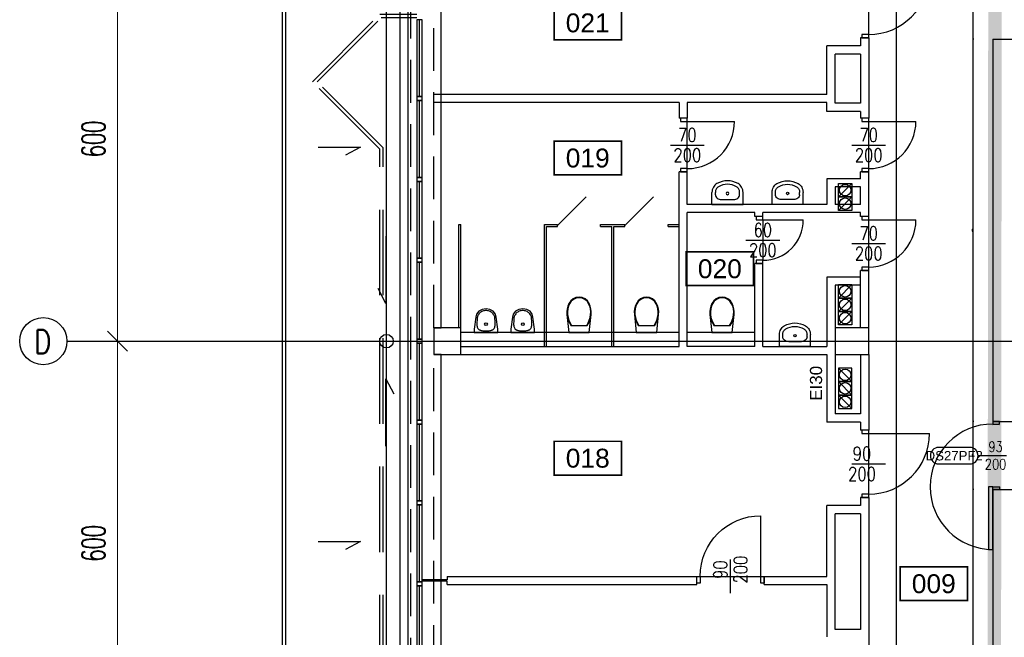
# Model space of a CAD drawing. Header units: centimetres. Extents: x -149939 to 48626, y -46000 to 152985.
# Tile 46 of 256: x -77480 to -62880, y 36606 to 45770. Entities that reach past the tile are written whole.
import ezdxf
from ezdxf.enums import TextEntityAlignment as Align

# ---------------------------------------------------------------- set-up
doc = ezdxf.new("R2010")
doc.units = ezdxf.units.CM
doc.header["$LTSCALE"] = 50
doc.header["$PDMODE"] = 35
doc.header["$PDSIZE"] = 0.1
for name, pattern in [('Kondygnacja  -0_5$0$DIVIDE', [31.75, 12.7, -6.35, 0, -6.35, 0, -6.35]), ('Kondygnacja  -0_5$0$DOT2', [3.175, 0, -3.175]), ('Kondygnacja  -0_5$0$HIDDEN', [9.525, 6.35, -3.175]), ('Osie rzutów$0$DASHDOT2', [12.7, 6.35, -3.175, 0, -3.175])]:
    doc.linetypes.add(name, pattern=pattern)
doc.layers.get('0').update_dxf_attribs({"color": 8})
doc.layers.get('DEFPOINTS').update_dxf_attribs({"color": 8})
for name, color, linetype in [('Kondygnacja  -0_5$0$ARCH_ETAPOWANIE', 8, 'Kondygnacja  -0_5$0$DIVIDE'), ('Kondygnacja  -0_5$0$ARCH_INFO_ETYK_DRZWI', 8, 'Continuous'), ('Kondygnacja  -0_5$0$ARCH_INFO_ETYK_DRZWI_IST', 8, 'Continuous'), ('Kondygnacja  -0_5$0$ARCH_INFO_ODPORNOŚĆ OGNIOWA', 8, 'Continuous'), ('Kondygnacja  -0_5$0$ARCH_MUROWANE_IST', 8, 'Continuous'), ('Kondygnacja  -0_5$0$ARCH_NIEWIDOK_IST', 8, 'Kondygnacja  -0_5$0$HIDDEN'), ('Kondygnacja  -0_5$0$ARCH_OTWORY_WENTYLACJA_IST', 8, 'Continuous'), ('Kondygnacja  -0_5$0$ARCH_WIDOK_IST', 8, 'Continuous'), ('Kondygnacja  -0_5$0$ARCH_WYBURZENIA', 8, 'Kondygnacja  -0_5$0$DOT2'), ('Kondygnacja  -0_5$0$ARCH_WYPOSAŻENIE_SANITARNE_IST', 8, 'Continuous'), ('Kondygnacja  -0_5$0$ARCH_ŚCIANKI_WC_5_IST', 8, 'Continuous'), ('Kondygnacja  -0_5$0$ARCH_ŚLUSARKA_DRZWI', 8, 'Continuous'), ('Kondygnacja  -0_5$0$ARCH_ŚLUSARKA_DRZWI_IST', 8, 'Continuous'), ('Kondygnacja  -0_5$0$ARCH_ŚLUSARKA_OKNA_IST', 8, 'Continuous'), ('Kondygnacja  -0_5$0$ARCH_ŻELBET_IST', 8, 'Continuous'), ('Osie rzutów$0$ARCH_INFO_OSIE_IST', 8, 'Osie rzutów$0$DASHDOT2'), ('Osie rzutów$0$ARCH_INFO_OSIE_OPISY_IST', 8, 'Continuous'), ('Pomieszczenia -05$0$ARCH_INFO_AREA_ETYKIETY_200', 8, 'Continuous')]:
    doc.layers.add(name, color=color, linetype=linetype)
doc.layers.add('Kondygnacja  -0_5$0$ARCH_INFO_WYMIARY', color=8, linetype='Continuous', lineweight=9)
doc.layers.add('Osie rzutów$0$ARCH_INFO_WYMIARY', color=8, linetype='Continuous', lineweight=9)
doc.styles.add('Kondygnacja  -0_5$0$Arial', font='ARIAL.TTF')
doc.styles.add('Kondygnacja  -0_5$0$Romans', font='Romans.shx', dxfattribs={"width": 0.7})
doc.styles.add('Kondygnacja  -0_5$0$ROMANS-50-CM', font='romans.shx', dxfattribs={"width": 0.8, "height": 10})
doc.styles.add('Osie rzutów$0$ROMANS-250-CM', font='romans.shx', dxfattribs={"width": 0.8, "height": 50})
doc.styles.add('Osie rzutów$0$wymiary_cuprum', font='Romans.shx', dxfattribs={"width": 0.6})
doc.styles.add('Pomieszczenia -05$0$Arial', font='ARIAL.TTF')
doc.dimstyles.new('Kondygnacja  -0_5$0$Wymiary 1-100', dxfattribs={"dimtxt": 12, "dimasz": 10, "dimexe": 5, "dimexo": 0, "dimgap": 4, "dimtad": 1, "dimrnd": 0.5, "dimzin": 12, "dimdsep": 46, "dimtxsty": 'Kondygnacja  -0_5$0$Romans', "dimblk": 'Kondygnacja  -0_5$0$_Oblique', "dimcen": 10, "dimdle": 10, "dimclrt": 55, "dimazin": 0, "dimtfac": 1, "dimtmove": 1, "dimatfit": 3, "dimfxl": 8, "dimfxlon": 1, "dimtolj": 1, "dimtzin": 0, "dimarcsym": 0})
doc.dimstyles.new('Osie rzutów$0$ARCH_ CT', dxfattribs={"dimtxt": 20, "dimasz": 20, "dimexe": 12, "dimexo": 20, "dimgap": 5, "dimtad": 1, "dimdec": 1, "dimrnd": 0.5, "dimzin": 9, "dimdsep": 46, "dimtxsty": 'Osie rzutów$0$wymiary_cuprum', "dimblk": 'Osie rzutów$0$_Oblique', "dimcen": 8, "dimdle": 12, "dimclrd": 256, "dimclre": 256, "dimclrt": 55, "dimadec": 1, "dimazin": 0, "dimtfac": 1, "dimtdec": 1, "dimtmove": 1, "dimatfit": 2, "dimldrblk": 'Osie rzutów$0$_Dot', "dimfxl": 50, "dimtolj": 1, "dimtzin": 0, "dimlwd": -1, "dimlwe": -1, "dimarcsym": 0})

# ---------------------------------------------------------------- blocks, each defined once
blk = doc.blocks.new('Osie rzutów$0$_Oblique')
at = {"color": 0, "linetype": 'ByBlock', "lineweight": -2}
blk.add_line((-0.5, -0.5), (0.5, 0.5), dxfattribs=at)
blk = doc.blocks.new('*D319')
at = {"layer": 'DEFPOINTS', "color": 0}
for p in [(4545, 9200), (4511, 8600), (4545, 8600)]:
    blk.add_point(p, dxfattribs=at)
at = {"layer": 'Osie rzutów$0$ARCH_INFO_WYMIARY'}
for p, q in [((4530, 9200), (4503, 9200)), ((4511, 9208), (4511, 8592)), ((4530, 8600), (4503, 8600))]:
    blk.add_line(p, q, dxfattribs=at)
at = {"layer": 'Osie rzutów$0$ARCH_INFO_WYMIARY', "xscale": 30, "yscale": 30, "zscale": 30}
for p, rotation in [((4511, 9200), 90), ((4511, 8600), 270)]:
    blk.add_blockref('Osie rzutów$0$_Oblique', p, dxfattribs=dict(at, rotation=rotation))
at = {"layer": 'Osie rzutów$0$ARCH_INFO_WYMIARY', "color": 55, "insert": (4475.5, 8900), "char_height": 35, "attachment_point": 5, "rotation": 90, "style": 'Osie rzutów$0$wymiary_cuprum'}
blk.add_mtext('\\A1;600', dxfattribs=at)
blk = doc.blocks.new('Osie rzutów$0$_Dot')
at = {"color": 0, "linetype": 'ByBlock', "lineweight": -2}
blk.add_line((-0.5, 0), (-1, 0), dxfattribs=at)
at = {"color": 0, "linetype": 'ByBlock', "const_width": 0.5}
blk.add_lwpolyline([(-0.25, 0, 1), (0.25, 0, 1)], format="xyb", close=True, dxfattribs=at)
blk = doc.blocks.new('*D320')
at = {"layer": 'DEFPOINTS', "color": 0}
for p in [(4545, 8600), (4511, 8000), (4545, 8000)]:
    blk.add_point(p, dxfattribs=at)
at = {"layer": 'Osie rzutów$0$ARCH_INFO_WYMIARY'}
for p, q in [((4530, 8600), (4503, 8600)), ((4511, 8608), (4511, 7992)), ((4530, 8000), (4503, 8000))]:
    blk.add_line(p, q, dxfattribs=at)
at = {"layer": 'Osie rzutów$0$ARCH_INFO_WYMIARY', "xscale": 30, "yscale": 30, "zscale": 30}
for p, rotation in [((4511, 8600), 90), ((4511, 8000), 270)]:
    blk.add_blockref('Osie rzutów$0$_Oblique', p, dxfattribs=dict(at, rotation=rotation))
at = {"layer": 'Osie rzutów$0$ARCH_INFO_WYMIARY', "color": 55, "insert": (4475.5, 8300), "char_height": 35, "attachment_point": 5, "rotation": 90, "style": 'Osie rzutów$0$wymiary_cuprum'}
blk.add_mtext('\\A1;600', dxfattribs=at)
blk = doc.blocks.new('Kondygnacja  -0_5$0$T-drzwi_lewe-200')
at = {"layer": 'Kondygnacja  -0_5$0$ARCH_INFO_ETYK_DRZWI'}
blk.add_line((0, 0), (-60, 0), dxfattribs=at)
blk.add_lwpolyline([(-77.5, 17.5), (-143.7, 17.5, 1), (-143.7, -17.5), (-77.5, -17.5, 1)], format="xyb", close=True, dxfattribs=at)
at = {"layer": 'Kondygnacja  -0_5$0$ARCH_INFO_ETYK_DRZWI', "color": 1, "style": 'Kondygnacja  -0_5$0$Arial'}
blk.add_attdef('ADS_DRZWI:ODPORNOŚĆ_OGNIOWA', text='', height=20, rotation=90, dxfattribs=at).set_placement((56.4, 0.1), align=Align.BOTTOM_CENTER)
at = {"layer": 'Kondygnacja  -0_5$0$ARCH_INFO_ETYK_DRZWI', "style": 'Kondygnacja  -0_5$0$Romans', "width": 0.8}
for tag, p in [('ADS_DRZWI:SZEROKOŚĆ', (-23, 7.9)), ('ADS_DRZWI:WYSOKOŚĆ', (-23, -29))]:
    blk.add_attdef(tag, text='', height=22, dxfattribs=at).set_placement(p, align=Align.CENTER)
at = {"layer": 'Kondygnacja  -0_5$0$ARCH_INFO_ETYK_DRZWI', "style": 'Kondygnacja  -0_5$0$Arial'}
blk.add_attdef('ADS_DRZWI:SYMBOL', text='', height=20, dxfattribs=at).set_placement((-110.6, 0), align=Align.MIDDLE)
blk = doc.blocks.new('Kondygnacja  -0_5$0$_Oblique')
at = {"color": 0, "linetype": 'ByBlock', "lineweight": -2}
blk.add_line((-0.5, -0.5), (0.5, 0.5), dxfattribs=at)
blk = doc.blocks.new('*D151')
at = {"layer": 'DEFPOINTS', "color": 0}
for p in [(-64890, 62540), (-64476, 62540), (-64890, 30370)]:
    blk.add_point(p, dxfattribs=at)
at = {"layer": 'Kondygnacja  -0_5$0$ARCH_INFO_WYMIARY', "color": 0, "lineweight": -2}
for p, q in [((-64484, 62540), (-64471, 62540)), ((-64476, 30360), (-64476, 62550)), ((-64496, 48036), (-64496, 47990)), ((-64496, 47990), (-64476, 46455)), ((-64484, 30370), (-64471, 30370))]:
    blk.add_line(p, q, dxfattribs=at)
at = {"layer": 'Kondygnacja  -0_5$0$ARCH_INFO_WYMIARY', "color": 0, "linetype": 'ByBlock', "lineweight": -2, "xscale": 10, "yscale": 10, "zscale": 10}
for p, rotation in [((-64476, 62540), 90), ((-64476, 30370), 270)]:
    blk.add_blockref('Kondygnacja  -0_5$0$_Oblique', p, dxfattribs=dict(at, rotation=rotation))
at = {"layer": 'Kondygnacja  -0_5$0$ARCH_INFO_WYMIARY', "color": 55, "insert": (-64506, 48013), "char_height": 12, "attachment_point": 5, "rotation": 90, "style": 'Kondygnacja  -0_5$0$Romans'}
blk.add_mtext('\\A1;32170', dxfattribs=at)
blk = doc.blocks.new('*D111')
at = {"layer": 'DEFPOINTS', "color": 0}
for p in [(-63339, 38800), (-63050, 38800), (-63050, 19095)]:
    blk.add_point(p, dxfattribs=at)
at = {"layer": 'Kondygnacja  -0_5$0$ARCH_INFO_WYMIARY', "color": 0, "lineweight": -2}
for p, q in [((-63331, 38800), (-63344, 38800)), ((-63339, 19085), (-63339, 38810)), ((-63331, 19095), (-63344, 19095))]:
    blk.add_line(p, q, dxfattribs=at)
at = {"layer": 'Kondygnacja  -0_5$0$ARCH_INFO_WYMIARY', "color": 0, "linetype": 'ByBlock', "lineweight": -2, "xscale": 10, "yscale": 10, "zscale": 10}
for p, rotation in [((-63339, 38800), 90), ((-63339, 19095), 270)]:
    blk.add_blockref('Kondygnacja  -0_5$0$_Oblique', p, dxfattribs=dict(at, rotation=rotation))
at = {"layer": 'Kondygnacja  -0_5$0$ARCH_INFO_WYMIARY', "color": 55, "insert": (-63349, 27500), "char_height": 12, "attachment_point": 5, "rotation": 90, "style": 'Kondygnacja  -0_5$0$Romans'}
blk.add_mtext('\\A1;19705', dxfattribs=at)
blk = doc.blocks.new('*D112')
at = {"layer": 'DEFPOINTS', "color": 0}
for p in [(-63339, 39810), (-62980, 39810), (-63050, 38800)]:
    blk.add_point(p, dxfattribs=at)
at = {"layer": 'Kondygnacja  -0_5$0$ARCH_INFO_WYMIARY', "color": 0, "lineweight": -2}
for p, q in [((-63331, 39810), (-63344, 39810)), ((-63339, 38790), (-63339, 39820)), ((-63331, 38800), (-63344, 38800))]:
    blk.add_line(p, q, dxfattribs=at)
at = {"layer": 'Kondygnacja  -0_5$0$ARCH_INFO_WYMIARY', "color": 0, "linetype": 'ByBlock', "lineweight": -2, "xscale": 10, "yscale": 10, "zscale": 10}
for p, rotation in [((-63339, 39810), 90), ((-63339, 38800), 270)]:
    blk.add_blockref('Kondygnacja  -0_5$0$_Oblique', p, dxfattribs=dict(at, rotation=rotation))
at = {"layer": 'Kondygnacja  -0_5$0$ARCH_INFO_WYMIARY', "color": 55, "insert": (-63349, 39305), "char_height": 12, "attachment_point": 5, "rotation": 90, "style": 'Kondygnacja  -0_5$0$Romans'}
blk.add_mtext('\\A1;1010', dxfattribs=at)
blk = doc.blocks.new('*D170')
at = {"layer": 'DEFPOINTS', "color": 0}
for p in [(-63339, 45480), (-63050, 45480), (-62980, 39810)]:
    blk.add_point(p, dxfattribs=at)
at = {"layer": 'Kondygnacja  -0_5$0$ARCH_INFO_WYMIARY', "color": 0, "lineweight": -2}
for p, q in [((-63331, 45480), (-63344, 45480)), ((-63339, 39800), (-63339, 45490)), ((-63331, 39810), (-63344, 39810))]:
    blk.add_line(p, q, dxfattribs=at)
at = {"layer": 'Kondygnacja  -0_5$0$ARCH_INFO_WYMIARY', "color": 0, "linetype": 'ByBlock', "lineweight": -2, "xscale": 10, "yscale": 10, "zscale": 10}
for p, rotation in [((-63339, 45480), 90), ((-63339, 39810), 270)]:
    blk.add_blockref('Kondygnacja  -0_5$0$_Oblique', p, dxfattribs=dict(at, rotation=rotation))
at = {"layer": 'Kondygnacja  -0_5$0$ARCH_INFO_WYMIARY', "color": 55, "insert": (-63349, 42645), "char_height": 12, "attachment_point": 5, "rotation": 90, "style": 'Kondygnacja  -0_5$0$Romans'}
blk.add_mtext('\\A1;5670', dxfattribs=at)
blk = doc.blocks.new('*D171')
at = {"layer": 'DEFPOINTS', "color": 0}
for p in [(-63339, 46720), (-63050, 46720), (-63050, 45480)]:
    blk.add_point(p, dxfattribs=at)
at = {"layer": 'Kondygnacja  -0_5$0$ARCH_INFO_WYMIARY', "color": 0, "lineweight": -2}
for p, q in [((-63339, 45470), (-63339, 46730)), ((-63331, 46720), (-63344, 46720)), ((-63331, 45480), (-63344, 45480))]:
    blk.add_line(p, q, dxfattribs=at)
at = {"layer": 'Kondygnacja  -0_5$0$ARCH_INFO_WYMIARY', "color": 0, "linetype": 'ByBlock', "lineweight": -2, "xscale": 10, "yscale": 10, "zscale": 10}
for p, rotation in [((-63339, 46720), 90), ((-63339, 45480), 270)]:
    blk.add_blockref('Kondygnacja  -0_5$0$_Oblique', p, dxfattribs=dict(at, rotation=rotation))
at = {"layer": 'Kondygnacja  -0_5$0$ARCH_INFO_WYMIARY', "color": 55, "insert": (-63349, 46100), "char_height": 12, "attachment_point": 5, "rotation": 90, "style": 'Kondygnacja  -0_5$0$Romans'}
blk.add_mtext('\\A1;1240', dxfattribs=at)
blk = doc.blocks.new('Kondygnacja  -0_5$0$DRZWI90')
blk.add_line((-45, 0), (-45, 90))
at = {"lineweight": -3}
for p, q in [((0, -25), (0, 25)), ((45, 0), (-45, 0))]:
    blk.add_line(p, q, dxfattribs=at)
for points in [[(-50, -10), (-45, -10), (-45, 0), (-50, 0)], [(45, -10), (50, -10), (50, 0), (45, 0)]]:
    blk.add_lwpolyline(points, close=True, dxfattribs=at)
blk.add_arc((-45, 0), 90, 0, 90, dxfattribs=at)
blk = doc.blocks.new('Kondygnacja  -0_5$0$DRZWI70')
blk.add_line((-35, 0), (-35, 70))
at = {"lineweight": -3}
for p, q in [((0, -25), (0, 25)), ((35, 0), (-35, 0))]:
    blk.add_line(p, q, dxfattribs=at)
for points in [[(-40, -10), (-35, -10), (-35, 0), (-40, 0)], [(35, -10), (40, -10), (40, 0), (35, 0)]]:
    blk.add_lwpolyline(points, close=True, dxfattribs=at)
blk.add_arc((-35, 0), 70, 0, 90, dxfattribs=at)
blk = doc.blocks.new('Kondygnacja  -0_5$0$kibel wiszący')
at = {"ltscale": 0.3}
for p, q in [((-12.3, 46.8), (-15, 43)), ((-11.8, 46.2), (-14.2, 42.6)), ((-8.8, 49.7), (-12.3, 46.8)), ((-8.4, 49), (-11.8, 46.2)), ((-4.6, 51.6), (-8.8, 49.7)), ((-4.4, 50.8), (-8.4, 49)), ((0, 52.2), (-4.6, 51.6)), ((0, 51.4), (-4.4, 50.8)), ((4.6, 51.6), (0, 52.2)), ((4.4, 50.8), (0, 51.4)), ((8.4, 49), (4.4, 50.8)), ((8.8, 49.7), (4.6, 51.6)), ((11.8, 46.2), (8.4, 49)), ((12.3, 46.8), (8.8, 49.7)), ((14.2, 42.6), (11.8, 46.2)), ((15, 43), (12.3, 46.8)), ((-17.6, 34.9), (-18.1, 30.7)), ((-18.1, 30.7), (-17.9, 26.5)), ((-16.6, 39), (-17.6, 34.9)), ((-16.8, 34.8), (-17.3, 30.7)), ((-17.3, 30.7), (-17.1, 26.6)), ((-15.8, 38.8), (-16.8, 34.8)), ((-15, 43), (-16.6, 39)), ((-14.2, 42.6), (-15.8, 38.8)), ((15.8, 38.8), (14.2, 42.6)), ((16.6, 39), (15, 43)), ((16.8, 34.8), (15.8, 38.8)), ((17.6, 34.9), (16.6, 39)), ((17.3, 30.7), (16.8, 34.8)), ((17.1, 26.6), (17.3, 30.7)), ((18.1, 30.7), (17.6, 34.9)), ((17.9, 26.5), (18.1, 30.7)), ((-17.9, 26.5), (-17.2, 22.2)), ((-17.9, 26.5), (-15.1, 0)), ((-17.2, 22.2), (-16, 18.1)), ((-17.1, 26.6), (-16.4, 22.3)), ((-16.4, 22.3), (-15.1, 18.1)), ((-16, 18.1), (-14.3, 14.1)), ((-15.1, 18.1), (-13.4, 14.1)), ((13.4, 14.1), (15.2, 18.1)), ((14.3, 14.1), (16, 18.1)), ((15.1, 0), (17.9, 26.5)), ((15.2, 18.1), (16.4, 22.3)), ((16, 18.1), (17.2, 22.2)), ((16.4, 22.3), (17.1, 26.6)), ((17.2, 22.2), (17.9, 26.5)), ((-14.3, 14.1), (-12.2, 10.3)), ((-13.4, 14.1), (-11.3, 10.3)), ((-12.2, 10.3), (12.2, 10.3)), ((11.3, 10.3), (13.4, 14.1)), ((12.2, 10.3), (14.3, 14.1))]:
    blk.add_line(p, q, dxfattribs=at)
at = {"ltscale": 3}
blk.add_line((-15.1, 0), (15.1, 0), dxfattribs=at)
blk = doc.blocks.new('Kondygnacja  -0_5$0$KLM_Poziom_0$0$M_BATH_TOIL_3D URINAL - BOWL_P')
at = {"color": 0, "linetype": 'ByBlock', "lineweight": -2}
blk.add_lwpolyline([(0, -17.5), (5, -17.5), (22.4, -15.2), (27.1, -14.1), (31.3, -10.8), (34, -5.9), (35, 0), (34, 5.9), (31.3, 10.8), (27.1, 14.1), (22.4, 15.2), (5, 17.5), (0, 17.5)], close=True, dxfattribs=at)
blk.add_lwpolyline([(21.8, -13.1, 0.041948), (24, -12.5, 0.055141), (26.3, -11.3, 0.048624), (28.5, -9.5, 0.049619), (30.2, -7.5, 0.049556), (31.5, -5.2, 0.049867), (32.2, -2.6, 0.049959), (32.5, 0, 0.049959), (32.2, 2.6, 0.049867), (31.5, 5.2, 0.049556), (30.2, 7.5, 0.049619), (28.5, 9.5, 0.048624), (26.3, 11.3, 0.055141), (24, 12.5, 0.041948), (21.8, 13.1, 0.011975), (13.8, 13.5, 0.042106), (10, 13.4, 0.066431), (7.8, 12.9, 0.050995), (5.8, 11.9, 0.080215), (4.8, 11, 0.019094), (4.2, 10.2, 0.027547), (3.9, 9.6, 0.030792), (3.4, 8.7, 0.020957), (2.9, 7.2, 0.047941), (2.5, 4.8, 0.023967), (2.2, 0, 0.023967), (2.5, -4.8, 0.047941), (2.9, -7.2, 0.020957), (3.4, -8.7, 0.030792), (3.9, -9.6, 0.027547), (4.2, -10.2, 0.019094), (4.8, -11, 0.080215), (5.8, -11.9, 0.050995), (7.8, -12.9, 0.066431), (10, -13.4, 0.042106), (13.8, -13.5, 0.011975)], format="xyb", close=True, dxfattribs=at)
blk.add_circle((12.1, 0), 2, dxfattribs=at)
at = {"layer": 'DEFPOINTS', "color": 0, "linetype": 'ByBlock', "lineweight": -2}
for p in [(0, 38.1), (0, -38.1)]:
    blk.add_point(p, dxfattribs=at)
blk = doc.blocks.new('Kondygnacja  -0_5$0$DRZWI60')
at = {"color": 0}
blk.add_line((-30, 0), (-30, 60), dxfattribs=at)
at = {"color": 0, "lineweight": -3}
for p, q in [((0, -25), (0, 25)), ((-30, 0), (30, 0))]:
    blk.add_line(p, q, dxfattribs=at)
for points in [[(-35, -10), (-30, -10), (-30, 0), (-35, 0)], [(30, -10), (35, -10), (35, 0), (30, 0)]]:
    blk.add_lwpolyline(points, close=True, dxfattribs=at)
blk.add_arc((-30, 0), 60, 0, 90, dxfattribs=at)
blk = doc.blocks.new('Kondygnacja  -0_5$0$umywalka')
at = {"ltscale": 0.3}
for p, q in [((0, -23), (0, 23)), ((0, 23), (17.8, 23)), ((14.3, 18), (17.8, 18)), ((7.2, -9.1), (7.2, 9.1)), ((7.2, 9.1), (7.2, 9.1)), ((0, -23), (17.8, -23)), ((14.3, -18), (17.8, -18))]:
    blk.add_line(p, q, dxfattribs=at)
for points in [[(7.2, 9.1), (7.3, 10.8), (7.7, 12.5), (8.4, 14), (9.3, 15.4), (10.3, 16.5), (11.5, 17.3), (12.9, 17.8), (14.3, 18)], [(17.8, 23), (19.8, 22.9), (21.7, 22.5), (23.6, 21.9), (25.4, 21), (27, 20), (28.4, 18.7), (29.7, 17.3), (30.8, 15.7)], [(17.8, 18), (19.1, 17.9), (20.3, 17.7), (21.5, 17.3), (22.6, 16.7), (23.7, 16.1), (24.6, 15.3), (25.4, 14.4), (26.1, 13.3)], [(30.8, 15.7), (32.6, 12), (33.9, 8.1), (34.7, 4.1), (35, 0), (34.7, -4.1), (33.9, -8.1), (32.6, -12), (30.8, -15.7)], [(26.1, 13.3), (27.7, 10.2), (28.8, 6.9), (29.5, 3.5), (29.7, 0), (29.5, -3.5), (28.8, -6.9), (27.7, -10.2), (26.1, -13.3)], [(14.3, -18), (12.9, -17.8), (11.5, -17.3), (10.3, -16.5), (9.3, -15.4), (8.4, -14), (7.7, -12.5), (7.3, -10.8), (7.2, -9.1)], [(26.1, -13.3), (25.4, -14.4), (24.6, -15.3), (23.7, -16.1), (22.6, -16.7), (21.5, -17.3), (20.3, -17.7), (19.1, -17.9), (17.8, -18)], [(30.8, -15.7), (29.7, -17.3), (28.4, -18.7), (27, -20), (25.4, -21), (23.6, -21.9), (21.7, -22.5), (19.8, -22.9), (17.8, -23)]]:
    blk.add_lwpolyline(points, dxfattribs=at)
blk.add_circle((16.1, 0), 1.75, dxfattribs=at)
blk = doc.blocks.new('Pomieszczenia -05$0$etykieta_numer')
at = {"color": 0, "linetype": 'ByBlock', "const_width": 2.44}
blk.add_lwpolyline([(-50, -50), (-50, 0), (50, 0), (50, -50)], close=True, dxfattribs=at)
at = {"color": 0, "linetype": 'ByBlock', "style": 'Pomieszczenia -05$0$Arial'}
blk.add_attdef('AECAREA:NUMBER', text='', height=28, dxfattribs=at).set_placement((0, -25), align=Align.MIDDLE)
blk = doc.blocks.new('Osie rzutów')
at = {"layer": 'Osie rzutów$0$ARCH_INFO_OSIE_IST', "ltscale": 10}
for p, q in [((4930, 12510), (4930, 4623.26)), ((5000, 12510), (5000, 4512.32)), ((5600, 12510), (5600, 4512.32)), ((4436.04, 8600), (15156.54, 8600))]:
    blk.add_line(p, q, dxfattribs=at)
at = {"layer": 'Osie rzutów$0$ARCH_INFO_OSIE_OPISY_IST'}
blk.add_circle((4401.04, 8600), 35, dxfattribs=at)
at = {"layer": 'Osie rzutów$0$ARCH_INFO_OSIE_OPISY_IST', "style": 'Osie rzutów$0$ROMANS-250-CM', "width": 0.8}
blk.add_text('D', height=35, dxfattribs=at).set_placement((4387.76, 8581.57))
at = {"layer": 'Osie rzutów$0$ARCH_INFO_WYMIARY'}
for base, p1, p2, picture, middle in [((4511.04, 8600), (4544.98, 9200), (4544.98, 8600), '*D319', (4475.54, 8900)), ((4511.04, 8000), (4544.98, 8600), (4544.98, 8000), '*D320', (4475.54, 8300))]:
    dim = blk.add_linear_dim(base=base, p1=p1, p2=p2, angle=270, dimstyle='Osie rzutów$0$ARCH_ CT', override={"dimtxt": 35, "dimasz": 30, "dimexe": 8, "dimexo": 15, "dimgap": 18, "dimdle": 8}, dxfattribs=at)
    dim.commit()
    dim.dimension.update_dxf_attribs({"geometry": picture, "text_midpoint": middle})

msp = doc.modelspace()

# ---------------------------------------------------------------- linework, layer by layer
at = {"layer": 'Kondygnacja  -0_5$0$ARCH_ETAPOWANIE', "ltscale": 10, "const_width": 200, "elevation": 3000}
msp.add_lwpolyline([(-71680, -5690), (-71680, 9430), (-65010, 9430), (-65010, 10860), (-63050, 10860), (-62990, 77200), (-59020, 77200), (-59020, 89588.736), (-59420, 89588.736), (-59420.034, 102625.822), (-71890, 102620.19), (-71890, 102620.19), (-32748.04, 102637.868)], dxfattribs=at)
at = {"layer": 'Kondygnacja  -0_5$0$ARCH_MUROWANE_IST', "ltscale": 4}
for p, q in [((-65010, 45500), (-65010, 45380)), ((-64890, 45500), (-65010, 45500)), ((-64890, 45500), (-64890, 44310)), ((-64890, 45500), (-64890, 44310)), ((-63050, 45480), (-62740, 45480)), ((-63050, 45480), (-63050, 39810)), ((-65510, 44660), (-65510, 45380)), ((-65010, 45380), (-65510, 45380)), ((-65390, 44530), (-65390, 45260)), ((-65010, 45260), (-65390, 45260)), ((-65010, 45260), (-65010, 44530)), ((-65510, 44660), (-71340, 44660)), ((-67700, 44540), (-71340, 44540)), ((-67700, 44540), (-67700, 44310)), ((-65510, 44540), (-67580, 44540)), ((-67580, 44540), (-67580, 44310)), ((-65510, 44410), (-65510, 44540)), ((-65010, 44410), (-65510, 44410)), ((-65010, 44530), (-65390, 44530)), ((-65010, 44410), (-65010, 44310)), ((-67580, 44310), (-67700, 44310)), ((-64890, 44310), (-65010, 44310)), ((-67700, 40920), (-67700, 43510)), ((-67580, 43510), (-67700, 43510)), ((-67580, 43030), (-67580, 43510)), ((-65010, 43410), (-65010, 43510)), ((-64890, 43510), (-65010, 43510)), ((-64890, 42850), (-64890, 43510)), ((-65510, 43410), (-65510, 43030)), ((-65010, 43410), (-65510, 43410)), ((-65010, 43290), (-65390, 43290)), ((-65390, 43290), (-65390, 43030)), ((-65010, 43030), (-65010, 43290)), ((-65510, 43030), (-67580, 43030)), ((-65010, 43030), (-65390, 43030)), ((-67580, 40920), (-67580, 42910)), ((-66580, 42910), (-67580, 42910)), ((-66580, 42850), (-66580, 42910)), ((-66460, 42850), (-66580, 42850)), ((-65010, 42910), (-66460, 42910)), ((-66460, 42850), (-66460, 42910)), ((-65010, 42850), (-65010, 42910)), ((-64890, 42850), (-65010, 42850)), ((-66580, 40920), (-66580, 42150)), ((-66460, 42150), (-66580, 42150)), ((-66460, 40920), (-66460, 42150)), ((-65010, 41200), (-65010, 42050)), ((-64890, 42050), (-65010, 42050)), ((-64890, 41200), (-64890, 42050)), ((-65510, 41950), (-65510, 40920)), ((-65010, 41950), (-65510, 41950)), ((-65010, 41830), (-65390, 41830)), ((-65390, 41830), (-65390, 39920)), ((-70940, 40920), (-67700, 40920)), ((-66580, 40920), (-67580, 40920)), ((-66460, 40920), (-65510, 40920)), ((-70940, 40800), (-65510, 40800)), ((-65510, 40800), (-65510, 39800)), ((-65010, 40800), (-65010, 39920)), ((-64890, 40800), (-64890, 39680)), ((-64890, 40800), (-64890, 39680)), ((-65010, 39920), (-65390, 39920)), ((-65010, 39800), (-65510, 39800)), ((-65010, 39800), (-65010, 39680)), ((-63050, 39810), (-62740, 39810)), ((-64890, 39680), (-65010, 39680)), ((-63050, 38800), (-62740, 38800)), ((-63050, 38800), (-63050, 19095)), ((-65510, 37510), (-65510, 38560)), ((-65010, 38560), (-65510, 38560)), ((-64890, 38680), (-65010, 38680)), ((-65010, 38680), (-65010, 38560)), ((-64890, 38680), (-64890, 36480)), ((-65390, 36720), (-65390, 38440)), ((-65010, 38440), (-65390, 38440)), ((-65010, 38440), (-65010, 36720)), ((-71140, 37460), (-71510, 37460)), ((-71140, 37440), (-71510, 37440)), ((-71140, 37510), (-67440, 37510)), ((-71140, 37510), (-71140, 37460)), ((-71140, 37390), (-71140, 37440)), ((-71140, 37390), (-67440, 37390)), ((-67440, 37390), (-67440, 37510)), ((-66440, 37510), (-65510, 37510)), ((-66440, 37390), (-66440, 37510)), ((-66440, 37390), (-65510, 37390)), ((-65510, 37390), (-65510, 36611.165)), ((-65010, 36720), (-65390, 36720))]:
    msp.add_line(p, q, dxfattribs=at)
at = {"layer": 'Kondygnacja  -0_5$0$ARCH_NIEWIDOK_IST', "ltscale": 2}
for p, q in [((-71680, 11200), (-71680, 51868.29)), ((-71340, 41200), (-71340, 46800)), ((-71340, 35200), (-71340, 40800))]:
    msp.add_line(p, q, dxfattribs=at)
at = {"layer": 'Kondygnacja  -0_5$0$ARCH_NIEWIDOK_IST', "ltscale": 4}
for points in [[(-72140, 11200), (-72140.002, 43850), (-73140.002, 44850), (-72140.002, 45850), (-71590, 45850)], [(-72090.015, 11200), (-72090.002, 43870.711), (-73069.291, 44850), (-72119.291, 45800), (-71590, 45800)]]:
    msp.add_lwpolyline(points, dxfattribs=at)
at = {"layer": 'Kondygnacja  -0_5$0$ARCH_OTWORY_WENTYLACJA_IST'}
for p, q in [((-65140, 43340), (-65340, 43140)), ((-65140, 43140), (-65340, 42940)), ((-65140, 41840), (-65340, 41640)), ((-65140, 41640), (-65340, 41440)), ((-65140, 41440), (-65340, 41240)), ((-65140, 40400), (-65340, 40600)), ((-65140, 40200), (-65340, 40400)), ((-65140, 40000), (-65340, 40200))]:
    msp.add_line(p, q, dxfattribs=at)
for points in [[(-65140, 43140), (-65340, 43140), (-65340, 43340), (-65140, 43340)], [(-65140, 42940), (-65340, 42940), (-65340, 43140), (-65140, 43140)], [(-65140, 41640), (-65340, 41640), (-65340, 41840), (-65140, 41840)], [(-65140, 41440), (-65340, 41440), (-65340, 41640), (-65140, 41640)], [(-65140, 41240), (-65340, 41240), (-65340, 41440), (-65140, 41440)], [(-65140, 40600), (-65340, 40600), (-65340, 40400), (-65140, 40400)], [(-65140, 40400), (-65340, 40400), (-65340, 40200), (-65140, 40200)], [(-65140, 40200), (-65340, 40200), (-65340, 40000), (-65140, 40000)]]:
    msp.add_lwpolyline(points, close=True, dxfattribs=at)
for centre in [(-65240, 43240), (-65240, 43040), (-65240, 41740), (-65240, 41540), (-65240, 41340), (-65240, 40500), (-65240, 40300), (-65240, 40100)]:
    msp.add_circle(centre, 85, dxfattribs=at)
at = {"layer": 'Kondygnacja  -0_5$0$ARCH_WIDOK_IST'}
for p, q in [((-73590, 67100), (-73590, 10680)), ((-73540, 67150), (-73540, 10780)), ((-72040, 10780), (-72040, 50600)), ((-71840, 10776.088), (-71840, 50600)), ((-73054.905, 43878.047), (-72424.668, 43878.047)), ((-72424.668, 43878.047), (-72649.549, 43761.898)), ((-72049.429, 42558.315), (-72049.429, 41558.315)), ((-72049.429, 41558.315), (-72165.577, 41783.196)), ((-67700, 41130), (-70940, 41130)), ((-66580, 41130), (-67580, 41130)), ((-72049.429, 39441.685), (-72049.429, 40441.685)), ((-72049.429, 40441.685), (-71933.28, 40216.804)), ((-73054.905, 38025.299), (-72424.668, 38025.299)), ((-72424.668, 38025.299), (-72649.549, 37909.15))]:
    msp.add_line(p, q, dxfattribs=at)
for points in [[(-71680, 11200), (-71720, 11200), (-71720, 51868.29)], [(-71340, 41200), (-71230, 41200), (-71230, 46800), (-71340, 46800)], [(-71340, 35200), (-71230, 35200), (-71230, 40800), (-71340, 40800)]]:
    msp.add_lwpolyline(points, dxfattribs=at)
msp.add_circle((-72040, 41000), 100, dxfattribs=at)
at = {"layer": 'Kondygnacja  -0_5$0$ARCH_WYBURZENIA', "ltscale": 6}
msp.add_line((-63050, 38850), (-63950, 38850), dxfattribs=at)
for points in [[(-62950, 39750), (-62950, 39810), (-63050, 39810), (-63050, 39750)], [(-62950, 38800), (-62950, 38850), (-63050, 38850), (-63050, 38800)]]:
    msp.add_lwpolyline(points, close=True, dxfattribs=at)
msp.add_arc((-63050, 38850), 900, 90, 180, dxfattribs=at)
at = {"layer": 'Kondygnacja  -0_5$0$ARCH_ŚCIANKI_WC_5_IST'}
for p, q in [((-69505, 42715), (-69080.736, 43139.264)), ((-68505, 42715), (-68080.736, 43139.264)), ((-70970, 41200), (-70970, 42730)), ((-70970, 42730), (-70940, 42730)), ((-70940, 41200), (-70940, 42730)), ((-69700, 40920), (-69700, 42730)), ((-69700, 42730), (-69505, 42730)), ((-69670, 40920), (-69670, 42700)), ((-69670, 42700), (-69505, 42700)), ((-69505, 42700), (-69505, 42730)), ((-68865, 42700), (-68865, 42730)), ((-68865, 42730), (-68670, 42730)), ((-68865, 42700), (-68700, 42700)), ((-68700, 42730), (-68505, 42730)), ((-68700, 40920), (-68700, 42700)), ((-68670, 42730), (-68670, 42730)), ((-68670, 40920), (-68670, 42700)), ((-68670, 42700), (-68505, 42700)), ((-68505, 42700), (-68505, 42730)), ((-67865, 42700), (-67865, 42730)), ((-67865, 42730), (-67700, 42730)), ((-67865, 42700), (-67700, 42700))]:
    msp.add_line(p, q, dxfattribs=at)
at = {"layer": 'Kondygnacja  -0_5$0$ARCH_ŚLUSARKA_DRZWI', "linetype": 'Continuous'}
for points in [[(-62949, 39770), (-62949, 39810), (-63050, 39810), (-63050, 39770)], [(-63050, 38840), (-63113, 38840), (-63113, 37910), (-63050, 37910)], [(-62949, 38840), (-62949, 38800), (-63050, 38800), (-63050, 38840)]]:
    msp.add_lwpolyline(points, close=True, dxfattribs=at)
msp.add_arc((-63050, 38840), 930, 90, 270, dxfattribs=at)
at = {"layer": 'Kondygnacja  -0_5$0$ARCH_ŚLUSARKA_OKNA_IST'}
for p, q in [((-71550, 44630), (-71550, 45770)), ((-71550, 43430), (-71550, 44570)), ((-71550, 42230), (-71550, 43370)), ((-71550, 41030), (-71550, 42170)), ((-71550, 39830), (-71550, 40970)), ((-71550, 38630), (-71550, 39770)), ((-71550, 37430), (-71550, 38570)), ((-71550, 36230), (-71550, 37370))]:
    msp.add_line(p, q, dxfattribs=at)
for points in [[(-71510, 44630), (-71510, 45770), (-71590, 45770), (-71590, 44630)], [(-71510, 44570), (-71510, 44630), (-71590, 44630), (-71590, 44570)], [(-71510, 43430), (-71510, 44570), (-71590, 44570), (-71590, 43430)], [(-71510, 43370), (-71510, 43430), (-71590, 43430), (-71590, 43370)], [(-71510, 42230), (-71510, 43370), (-71590, 43370), (-71590, 42230)], [(-71510, 42170), (-71510, 42230), (-71590, 42230), (-71590, 42170)], [(-71510, 41030), (-71510, 42170), (-71590, 42170), (-71590, 41030)], [(-71510, 40970), (-71510, 41030), (-71590, 41030), (-71590, 40970)], [(-71510, 39830), (-71510, 40970), (-71590, 40970), (-71590, 39830)], [(-71510, 39770), (-71510, 39830), (-71590, 39830), (-71590, 39770)], [(-71510, 38630), (-71510, 39770), (-71590, 39770), (-71590, 38630)], [(-71510, 38570), (-71510, 38630), (-71590, 38630), (-71590, 38570)], [(-71510, 37430), (-71510, 38570), (-71590, 38570), (-71590, 37430)], [(-71510, 37370), (-71510, 37430), (-71590, 37430), (-71590, 37370)], [(-71510, 36230), (-71510, 37370), (-71590, 37370), (-71590, 36230)]]:
    msp.add_lwpolyline(points, close=True, dxfattribs=at)
at = {"layer": 'Kondygnacja  -0_5$0$ARCH_ŻELBET_IST', "ltscale": 4}
for points in [[(-71340, 40800), (-70940, 40800), (-70940, 41200), (-71340, 41200)], [(-65390, 40800), (-64890, 40800), (-64890, 41200), (-65390, 41200)]]:
    msp.add_lwpolyline(points, close=True, dxfattribs=at)

# ---------------------------------------------------------------- block references
at = {"layer": 'Kondygnacja  -0_5$0$ARCH_INFO_ETYK_DRZWI', "linetype": 'Continuous', "xscale": 7, "yscale": 7, "zscale": 7}
msp.add_blockref('Kondygnacja  -0_5$0$T-drzwi_lewe-200', (-62847.783, 39300.338), dxfattribs=at).add_auto_attribs({'ADS_DRZWI:SYMBOL': 'DS27PF2', 'ADS_DRZWI:SZEROKOŚĆ': '93', 'ADS_DRZWI:ODPORNOŚĆ_OGNIOWA': 'EI 60', 'ADS_DRZWI:WYSOKOŚĆ': '200'})
at = {"layer": 'Kondygnacja  -0_5$0$ARCH_WYPOSAŻENIE_SANITARNE_IST', "yscale": 10, "zscale": 10}
for name, p, xscale, rotation in [('Kondygnacja  -0_5$0$umywalka', (-66984.053, 43030), -10, 270), ('Kondygnacja  -0_5$0$umywalka', (-66094.048, 43030), 10, 90), ('Kondygnacja  -0_5$0$KLM_Poziom_0$0$M_BATH_TOIL_3D URINAL - BOWL_P', (-70565, 41130), 10, 90), ('Kondygnacja  -0_5$0$KLM_Poziom_0$0$M_BATH_TOIL_3D URINAL - BOWL_P', (-70020.305, 41130), 10, 90), ('Kondygnacja  -0_5$0$umywalka', (-65985, 40920), 10, 90)]:
    msp.add_blockref(name, p, dxfattribs=dict(at, xscale=xscale, rotation=rotation))
at = {"layer": 'Kondygnacja  -0_5$0$ARCH_WYPOSAŻENIE_SANITARNE_IST', "xscale": 10, "yscale": 10, "zscale": 10}
for p in [(-69185.001, 41130), (-68185.001, 41130), (-67065.001, 41130)]:
    msp.add_blockref('Kondygnacja  -0_5$0$kibel wiszący', p, dxfattribs=at)
at = {"layer": 'Kondygnacja  -0_5$0$ARCH_ŚLUSARKA_DRZWI_IST', "xscale": 10, "yscale": 10, "zscale": 10, "rotation": 270}
for name, p in [('Kondygnacja  -0_5$0$DRZWI90', (-64890, 46000)), ('Kondygnacja  -0_5$0$DRZWI70', (-67580, 43910)), ('Kondygnacja  -0_5$0$DRZWI70', (-64890, 43910)), ('Kondygnacja  -0_5$0$DRZWI60', (-66460, 42500)), ('Kondygnacja  -0_5$0$DRZWI70', (-64890, 42450)), ('Kondygnacja  -0_5$0$DRZWI90', (-64890, 39180))]:
    msp.add_blockref(name, p, dxfattribs=at)
at = {"layer": 'Kondygnacja  -0_5$0$ARCH_ŚLUSARKA_DRZWI_IST', "xscale": -10, "yscale": 10, "zscale": 10}
msp.add_blockref('Kondygnacja  -0_5$0$DRZWI90', (-66940, 37510), dxfattribs=at)
at = {"layer": 'Osie rzutów$0$ARCH_INFO_OSIE_OPISY_IST', "color": 30, "xscale": 10, "yscale": 10, "zscale": 10}
msp.add_blockref('Osie rzutów', (-121140, -45000), dxfattribs=at)
at = {"layer": 'Pomieszczenia -05$0$ARCH_INFO_AREA_ETYKIETY_200', "linetype": 'Continuous', "xscale": 10, "yscale": 10, "zscale": 10}
for p, values in [((-69056.357, 45972.802), {'AECAREA:NUMBER': '021'}), ((-69056.357, 43967.606), {'AECAREA:NUMBER': '019'}), ((-67097.601, 42324.57), {'AECAREA:NUMBER': '020'}), ((-69056.357, 39513.737), {'AECAREA:NUMBER': '018'}), ((-63925.148, 37651.093), {'AECAREA:NUMBER': '009'})]:
    msp.add_blockref('Pomieszczenia -05$0$etykieta_numer', p, dxfattribs=at).add_auto_attribs(values)

# ---------------------------------------------------------------- texts
at = {"layer": 'Kondygnacja  -0_5$0$ARCH_INFO_ETYK_DRZWI_IST', "char_height": 200, "width": 100, "attachment_point": 5, "line_spacing_factor": 0.9, "style": 'Kondygnacja  -0_5$0$ROMANS-50-CM'}
for s, insert in [('70\\P200', (-67580, 43910)), ('70\\P200', (-64890, 43910)), ('60\\P200', (-66460, 42500)), ('70\\P200', (-64890, 42450)), ('90\\P200', (-64990, 39180))]:
    msp.add_mtext(s, dxfattribs=dict(at, insert=insert))
at = {"layer": 'Kondygnacja  -0_5$0$ARCH_INFO_ETYK_DRZWI_IST', "insert": (-66940, 37610), "char_height": 200, "width": 100, "attachment_point": 5, "rotation": 90, "line_spacing_factor": 0.9, "style": 'Kondygnacja  -0_5$0$ROMANS-50-CM'}
msp.add_mtext('90\\P200', dxfattribs=at)
at = {"layer": 'Kondygnacja  -0_5$0$ARCH_INFO_ODPORNOŚĆ OGNIOWA', "insert": (-65820.54, 40374.574), "char_height": 180, "width": 533.32525, "attachment_point": 5, "rotation": 90, "style": 'Kondygnacja  -0_5$0$Arial'}
msp.add_mtext('\\PEI30', dxfattribs=at)

# ---------------------------------------------------------------- dimensions: what is measured, and where the dimension line sits
at = {"layer": 'Kondygnacja  -0_5$0$ARCH_INFO_WYMIARY'}
for base, p1, p2, picture, middle in [((-64476.423, 62540), (-64890, 30370), (-64890, 62540), '*D151', (-64495.679, 47994.46)), ((-63338.705, 39810), (-63050, 38800), (-62980, 39810), '*D112', (-63338.705, 39305)), ((-63338.705, 38800), (-63050, 19095), (-63050, 38800), '*D111', (-63338.705, 27500.056))]:
    dim = msp.add_linear_dim(base=base, p1=p1, p2=p2, angle=90, dimstyle='Kondygnacja  -0_5$0$Wymiary 1-100', dxfattribs=at)
    dim.commit()
    dim.dimension.update_dxf_attribs({"geometry": picture, "text_midpoint": middle, "dimtype": 160})
for base, p1, p2, picture, middle in [((-63338.705, 46720), (-63050, 45480), (-63050, 46720), '*D171', (-63348.705, 46100)), ((-63338.705, 45480), (-62980, 39810), (-63050, 45480), '*D170', (-63348.705, 42645))]:
    dim = msp.add_linear_dim(base=base, p1=p1, p2=p2, angle=90, dimstyle='Kondygnacja  -0_5$0$Wymiary 1-100', dxfattribs=at)
    dim.commit()
    dim.dimension.update_dxf_attribs({"geometry": picture, "text_midpoint": middle})

doc.saveas('drawing.dxf')
